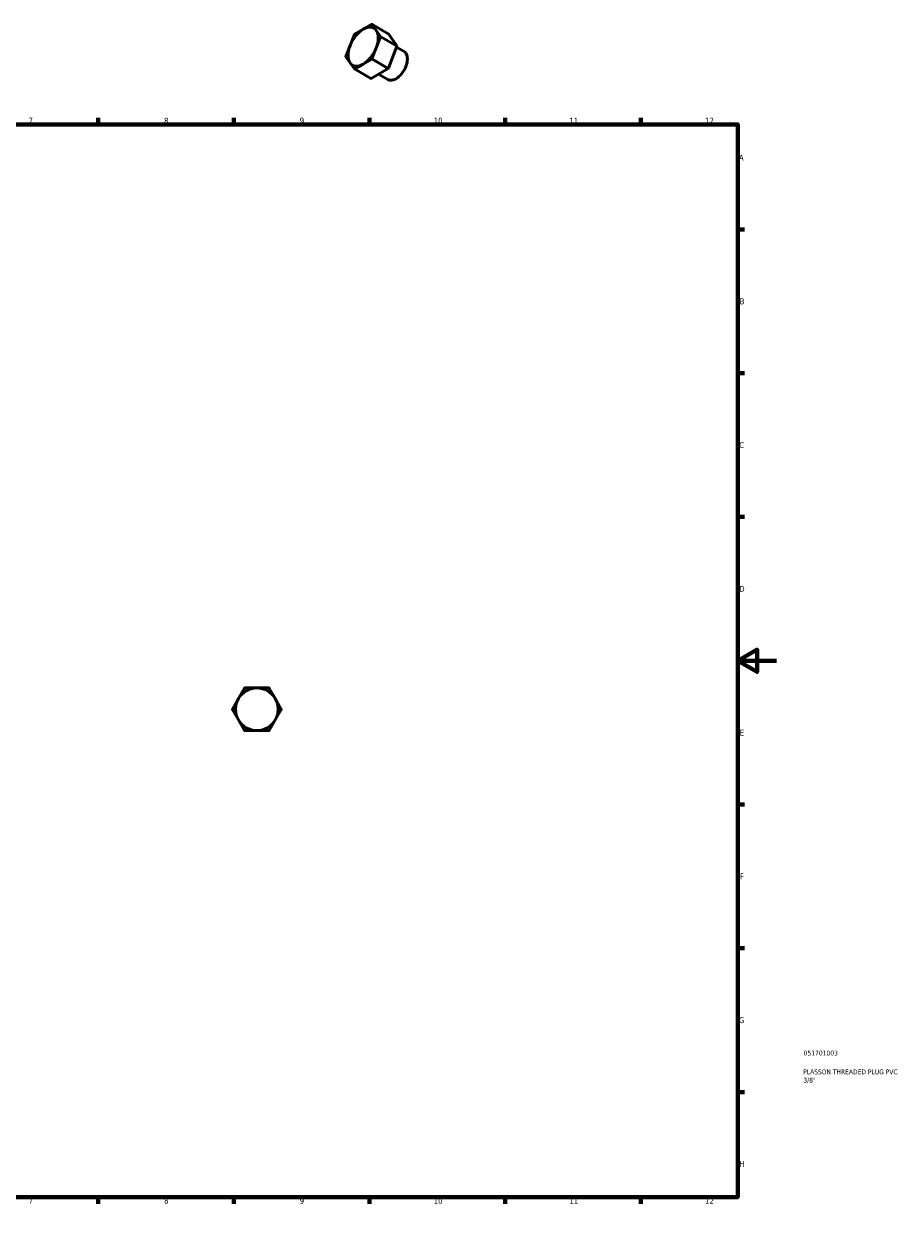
# Model space of a CAD drawing. Header units: millimetres. Extents: x 0 to 905, y 0 to 626.
# Tile 2 of 2: x 452 to 905, y 0 to 626. Entities that reach past the tile are written whole.
import ezdxf

# ---------------------------------------------------------------- set-up
doc = ezdxf.new("R2010")
doc.units = ezdxf.units.MM
for name, color, linetype, lineweight in [('Border (ANSI)', 7, 'Continuous', 70), ('Title (ISO)', 7, 'Continuous', 50), ('Visible (ANSI)', 7, 'Continuous', 50), ('Visible Narrow (ANSI)', 7, 'Continuous', 35)]:
    doc.layers.add(name, color=color, linetype=linetype, lineweight=lineweight)
doc.styles.add('Note Text (ANSI)', font='tahoma.ttf')
doc.styles.add('Note Text (ISO)', font='tahoma.ttf')

# ---------------------------------------------------------------- blocks, each defined once
blk = doc.blocks.new('Borders Default Border')
at = {"layer": 'Border (ANSI)'}
for p, q in [((70.08, 574), (70.08, 577.45)), ((140.17, 574), (140.17, 577.45)), ((210.25, 574), (210.25, 577.45)), ((280.33, 574), (280.33, 577.45)), ((350.42, 574), (350.42, 577.45)), ((490.58, 574), (490.58, 577.45)), ((560.67, 574), (560.67, 577.45)), ((630.75, 574), (630.75, 577.45)), ((700.83, 574), (700.83, 577.45)), ((770.92, 574), (770.92, 577.45)), ((20, 519.75), (16.55, 519.75)), ((821, 519.75), (824.45, 519.75)), ((20, 445.5), (16.55, 445.5)), ((821, 445.5), (824.45, 445.5)), ((20, 371.25), (16.55, 371.25)), ((821, 371.25), (824.45, 371.25)), ((20, 222.75), (16.55, 222.75)), ((821, 222.75), (824.45, 222.75)), ((20, 148.5), (16.55, 148.5)), ((821, 148.5), (824.45, 148.5)), ((20, 74.25), (16.55, 74.25)), ((821, 74.25), (824.45, 74.25)), ((70.08, 20), (70.08, 16.55)), ((140.17, 20), (140.17, 16.55)), ((210.25, 20), (210.25, 16.55)), ((280.33, 20), (280.33, 16.55)), ((350.42, 20), (350.42, 16.55)), ((490.58, 20), (490.58, 16.55)), ((560.67, 20), (560.67, 16.55)), ((630.75, 20), (630.75, 16.55)), ((700.83, 20), (700.83, 16.55)), ((770.92, 20), (770.92, 16.55))]:
    blk.add_line(p, q, dxfattribs=at)
at = {"layer": 'Border (ANSI)', "flags": 128}
for points in [[(420.5, 594), (420.5, 574), (414.73, 584), (426.27, 584), (420.5, 574)], [(20, 20), (20, 574), (821, 574), (821, 20), (20, 20)], [(0, 297), (20, 297), (10, 302.77), (10, 291.23), (20, 297)], [(841, 297), (821, 297), (831, 302.77), (831, 291.23), (821, 297)], [(420.5, 0), (420.5, 20), (414.73, 10), (426.27, 10), (420.5, 20)]]:
    blk.add_lwpolyline(points, dxfattribs=at)
at = {"layer": 'Border (ANSI)', "attachment_point": 7, "style": 'Note Text (ANSI)'}
for s, insert, char_height in [('1', (34.35, 574.4), 3.05), ('2', (104.2, 574.4), 3.05), ('3', (174.26, 574.34), 3.05), ('4', (244.23, 574.4), 3.05), ('5', (314.48, 574.34), 3.05), ('6', (384.49, 574.34), 3.05), ('7', (454.6, 574.4), 3.05), ('8', (524.63, 574.33), 3.05), ('9', (594.7, 574.34), 3.05), ('10', (663.96, 574.34), 3.048), ('11', (734.04, 574.4), 3.048), ('12', (804.13, 574.4), 3.048), ('A', (16.78, 555.35), 3.05), ('A', (821.63, 555.35), 3.05), ('B', (17.15, 481.1), 3.05), ('B', (821.99, 481.1), 3.05), ('C', (16.95, 406.8), 3.05), ('C', (821.8, 406.8), 3.05), ('D', (16.96, 332.6), 3.05), ('D', (821.81, 332.6), 3.05), ('E', (17.21, 258.35), 3.05), ('E', (822.05, 258.35), 3.05), ('F', (17.29, 184.1), 3.05), ('F', (822.14, 184.1), 3.05), ('G', (16.81, 109.79), 3.05), ('G', (821.66, 109.79), 3.05), ('H', (16.97, 35.6), 3.05), ('H', (821.81, 35.6), 3.05), ('1', (34.35, 16.55), 3.05), ('2', (104.2, 16.55), 3.05), ('3', (174.26, 16.49), 3.05), ('4', (244.23, 16.55), 3.05), ('5', (314.48, 16.49), 3.05), ('6', (384.49, 16.49), 3.05), ('7', (454.6, 16.55), 3.05), ('8', (524.63, 16.48), 3.05), ('9', (594.7, 16.49), 3.05), ('10', (663.96, 16.49), 3.048), ('11', (734.04, 16.55), 3.048), ('12', (804.13, 16.55), 3.048)]:
    blk.add_mtext(s, dxfattribs=dict(at, insert=insert, char_height=char_height))
blk = doc.blocks.new('Title Blocks ISO')
at = {"layer": 'Title (ISO)', "color": 232, "true_color": 0xca0064, "style": 'Note Text (ISO)'}
for tag, p in [('PART_NUMBER_001', (34.08, 73.13)), ('DESCRIPTION_001', (33.84, 63.4)), ('DESCRIPTION_002', (33.93, 59.12))]:
    blk.add_attdef(tag, p, '', height=2.5, dxfattribs=at)

msp = doc.modelspace()

# ---------------------------------------------------------------- linework, layer by layer
at = {"layer": 'Visible (ANSI)'}
for p, q in [((622.956, 620.494), (620.756, 614.82)), ((627.492, 623.196), (623.091, 620.662)), ((631.893, 625.73), (627.492, 623.196)), ((640.488, 620.855), (632.003, 625.741)), ((634.228, 622.579), (632.027, 625.718)), ((636.428, 619.439), (634.228, 622.579)), ((644.914, 614.553), (640.513, 620.832)), ((620.756, 614.82), (618.555, 609.147)), ((632.027, 607.912), (634.228, 613.586)), ((634.228, 613.586), (636.428, 619.259)), ((640.513, 603.025), (644.914, 614.373)), ((648.62, 611.65), (644.727, 613.892)), ((618.555, 608.967), (620.756, 605.827)), ((627.492, 605.21), (631.893, 607.744)), ((620.756, 605.827), (622.956, 602.688)), ((631.466, 597.779), (622.981, 602.665)), ((623.091, 602.676), (627.492, 605.21)), ((631.576, 597.789), (640.378, 602.858)), ((640.305, 597.211), (635.438, 600.013)), ((566.146, 282.817), (563.034, 277.427)), ((572.56, 282.927), (566.336, 282.927)), ((578.784, 282.927), (572.56, 282.927)), ((582.086, 277.427), (578.975, 282.817)), ((563.034, 277.427), (559.922, 272.037)), ((585.198, 272.037), (582.086, 277.427)), ((559.922, 271.817), (563.034, 266.427)), ((582.086, 266.427), (585.198, 271.817)), ((563.034, 266.427), (566.146, 261.037)), ((578.975, 261.037), (582.086, 266.427)), ((566.336, 260.927), (572.56, 260.927)), ((572.56, 260.927), (578.784, 260.927))]:
    msp.add_line(p, q, dxfattribs=at)
for centre, radius, start, end in [((572.56, 271.927), 11, 90, 150), ((566.336, 282.707), 0.22, 90, 150), ((572.56, 271.927), 11, 30, 90), ((578.784, 282.707), 0.22, 30, 90), ((572.56, 271.927), 11, 150, 210), ((572.56, 271.927), 11, 330, 30), ((560.112, 271.927), 0.22, 150, 210), ((585.008, 271.927), 0.22, 330, 30), ((572.56, 271.927), 11, 210, 270), ((572.56, 271.927), 11, 270, 330), ((566.336, 261.147), 0.22, 210, 270), ((578.784, 261.147), 0.22, 270, 330)]:
    msp.add_arc(centre, radius, start, end, dxfattribs=at)
for centre, major_axis, start_param, end_param in [((631.893, 625.551), (0.11, 0.191), 6.0194522, 7.0666498), ((627.492, 614.203), (-5.489, -9.532), 3.9250571, 4.9722547), ((623.091, 620.482), (0.11, 0.191), 0.7834645, 1.830662), ((627.492, 614.203), (5.489, 9.532), 6.0194522, 7.0666498), ((627.492, 614.203), (5.489, 9.532), 4.9722547, 6.0194522), ((640.378, 620.664), (0.11, 0.191), 6.0194522, 6.2831853), ((627.492, 614.203), (-5.489, -9.532), 4.9722547, 6.0194522), ((627.492, 614.203), (5.489, 9.532), 3.9250571, 4.9722547), ((636.294, 619.272), (0.11, 0.191), 4.9722547, 6.0194522), ((644.779, 614.385), (0.11, 0.191), 4.9722547, 6.0194522), ((618.69, 609.134), (-0.11, -0.191), 4.9722547, 6.0194522), ((631.893, 607.924), (-0.11, -0.191), 0.7834645, 1.830662), ((644.462, 604.43), (-4.157, -7.22), 0, 3.1415927), ((627.492, 614.203), (-5.489, -9.532), 6.0194522, 7.0666498), ((623.091, 602.856), (-0.11, -0.191), 6.0194522, 7.0666498), ((640.378, 603.038), (0.11, 0.191), 3.9250571, 4.9722547), ((631.576, 597.969), (-0.11, -0.191), 0, 0.7834645)]:
    msp.add_ellipse(centre, major_axis=major_axis, ratio=0.5780931, start_param=start_param, end_param=end_param, dxfattribs=at)
at = {"layer": 'Visible Narrow (ANSI)'}
for p, q in [((632.452, 625.474), (640.088, 621.076)), ((644.489, 614.797), (636.853, 619.195)), ((636.853, 619.015), (644.489, 614.617)), ((632.317, 607.5), (639.954, 603.102)), ((640.088, 603.27), (632.452, 607.668)), ((631.152, 598.034), (623.515, 602.431))]:
    msp.add_line(p, q, dxfattribs=at)

# ---------------------------------------------------------------- block references
msp.add_blockref('Borders Default Border', (0, 0))
msp.add_blockref('Title Blocks ISO', (821, 20)).add_auto_attribs({'PART_NUMBER_001': '051701003', 'DESCRIPTION_001': 'PLASSON THREADED PLUG PVC', 'DESCRIPTION_002': '3/8"'})

doc.saveas('drawing.dxf')
